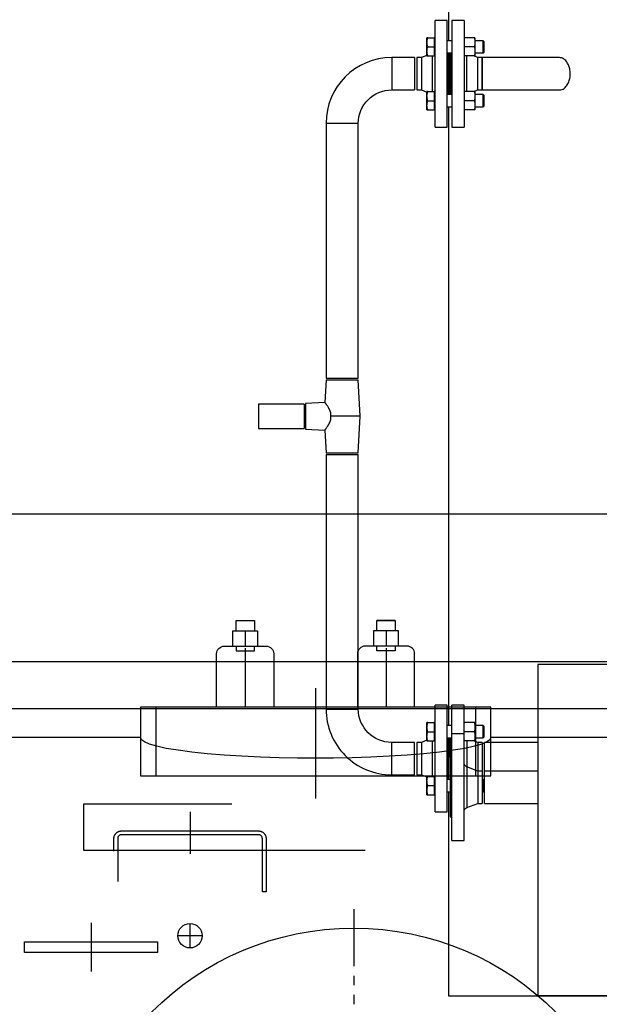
# Model space of a CAD drawing. Header units: millimetres. Extents: x 226749 to 325316, y -44191 to 40236.
# Tile 63 of 164: x 289348 to 290110, y 3392 to 4684. Entities that reach past the tile are written whole.
import ezdxf

# ---------------------------------------------------------------- set-up
doc = ezdxf.new("R2010")
doc.units = ezdxf.units.MM
doc.header["$LTSCALE"] = 100
for name, pattern in [('DASHDOT', [25.4, 12.7, -6.35, 0, -6.35]), ('S10', [0, 0]), ('SL0', [0, 0]), ('SL1', [0.5, 0.25, -0.25]), ('SL2', [1.125, 0.75, -0.125, 0.125, -0.125])]:
    doc.linetypes.add(name, pattern=pattern)
for name, color, linetype in [('K_URZĄDZENIA', 4, 'Continuous'), ('KG_BuildingAxis', 4, 'DASHDOT'), ('LINIEN', 7, 'Continuous')]:
    doc.layers.add(name, color=color, linetype=linetype)

# ---------------------------------------------------------------- blocks, each defined once
blk = doc.blocks.new('KOCIOŁ_RZUT')
at = {"layer": 'K_URZĄDZENIA'}
for p, q in [((136012.9, 71326.4), (136012.9, 69736.4)), ((136447.9, 71326.4), (136447.9, 69736.4)), ((136447.9, 69736.4), (136447.9, 71326.4)), ((136447.9, 70531.4), (136447.9, 69736.4)), ((135216.7, 69764.8), (135216.7, 69663.4)), ((135259.1, 69663.4), (135259.1, 69764.8)), ((136012.9, 69736.4), (136447.9, 69736.4)), ((136115.4, 69736.4), (136115.4, 69666.4)), ((136152.9, 69736.4), (136152.9, 69666.4)), ((136195.3, 69666.4), (136195.3, 69736.4)), ((136447.9, 69618.9), (136447.9, 69736.4)), ((135195.8, 69665.8), (135194.5, 69664.6)), ((135194.5, 69664.6), (135194.5, 69654.2)), ((135210.5, 69664.6), (135194.5, 69664.6)), ((135209.3, 69665.8), (135195.8, 69665.8)), ((135210.5, 69664.6), (135209.3, 69665.8)), ((135210.5, 69654.2), (135210.5, 69664.6)), ((135216.7, 69663.4), (135216.7, 69657.4)), ((135259.1, 69663.4), (135216.7, 69663.4)), ((135216.7, 69663.4), (135259.1, 69663.4)), ((135259.1, 69657.4), (135259.1, 69663.4)), ((135266.5, 69665.8), (135265.2, 69664.6)), ((135265.2, 69664.6), (135265.2, 69654.2)), ((135281.2, 69664.6), (135265.2, 69664.6)), ((135280, 69665.8), (135266.5, 69665.8)), ((135281.2, 69664.6), (135280, 69665.8)), ((135281.2, 69654.2), (135281.2, 69664.6)), ((136094.5, 69665.8), (136093.3, 69664.6)), ((136093.3, 69664.6), (136093.3, 69654.2)), ((136109.3, 69664.6), (136093.3, 69664.6)), ((136108.1, 69665.8), (136094.5, 69665.8)), ((136109.3, 69664.6), (136108.1, 69665.8)), ((136109.3, 69654.2), (136109.3, 69664.6)), ((136152.9, 69666.4), (136115.4, 69666.4)), ((136115.4, 69663.4), (136115.4, 69657.4)), ((136115.4, 69663.4), (136151.6, 69663.4)), ((136151.6, 69663.4), (136152.9, 69663.4)), ((136193.9, 69666.4), (136152.9, 69666.4)), ((136152.9, 69663.4), (136152.9, 69657.4)), ((136152.9, 69663.4), (136189.1, 69663.4)), ((136165.2, 69665.8), (136164, 69664.6)), ((136164, 69664.6), (136164, 69663.4)), ((136180, 69664.6), (136164, 69664.6)), ((136178.8, 69665.8), (136165.2, 69665.8)), ((136180, 69664.6), (136178.8, 69665.8)), ((136180, 69663.4), (136180, 69664.6)), ((136189.1, 69663.4), (136195.3, 69663.4)), ((136195.3, 69666.4), (136193.9, 69666.4)), ((136195.3, 69657.4), (136195.3, 69663.4)), ((135191.3, 69654.2), (135190.5, 69654)), ((135190.5, 69653.5), (135190.5, 69640.1)), ((135213.8, 69654.2), (135191.3, 69654.2)), ((135202.5, 69653.5), (135202.5, 69640.1)), ((135214.5, 69654), (135213.8, 69654.2)), ((135216.7, 69657.4), (135214.5, 69651.7)), ((135214.5, 69653.5), (135214.5, 69640.1)), ((135259.1, 69657.4), (135216.7, 69657.4)), ((135261.2, 69651.7), (135259.1, 69657.4)), ((135262, 69654.2), (135261.2, 69654)), ((135261.2, 69653.5), (135261.2, 69640.1)), ((135284.5, 69654.2), (135262, 69654.2)), ((135273.2, 69653.5), (135273.2, 69640.1)), ((135285.2, 69654), (135284.5, 69654.2)), ((135285.2, 69653.5), (135285.2, 69640.1)), ((136090, 69654.2), (136089.3, 69654)), ((136089.3, 69653.5), (136089.3, 69640.1)), ((136112.5, 69654.2), (136090, 69654.2)), ((136101.3, 69653.5), (136101.3, 69640.1)), ((136113.3, 69654), (136112.5, 69654.2)), ((136115.4, 69657.4), (136113.3, 69651.7)), ((136113.3, 69653.5), (136113.3, 69640.1)), ((136115.4, 69657.4), (136151.6, 69657.4)), ((136152.9, 69657.4), (136147.6, 69643.3)), ((136151.6, 69657.4), (136152.9, 69657.4)), ((136152.9, 69657.4), (136189.1, 69657.4)), ((136189.1, 69657.4), (136195.3, 69657.4)), ((136200.7, 69643.3), (136195.3, 69657.4)), ((135167.9, 69639.4), (135167.9, 69623.4)), ((135167.9, 69639.4), (135307.9, 69639.4)), ((135190.5, 69639.6), (135191.3, 69639.4)), ((135213.8, 69639.4), (135214.5, 69639.6)), ((135261.2, 69643.3), (135214.5, 69643.3)), ((135261.2, 69639.6), (135262, 69639.4)), ((135284.5, 69639.4), (135285.2, 69639.6)), ((135307.9, 69623.4), (135307.9, 69639.4)), ((136066.6, 69639.4), (136066.6, 69623.4)), ((136087.1, 69639.4), (136066.6, 69639.4)), ((136104.1, 69639.4), (136087.1, 69639.4)), ((136089.3, 69639.6), (136090, 69639.4)), ((136104.1, 69639.4), (136104.1, 69623.4)), ((136124.6, 69639.4), (136104.1, 69639.4)), ((136112.5, 69639.4), (136113.3, 69639.6)), ((136113.3, 69643.3), (136147.6, 69643.3)), ((136244.1, 69639.4), (136124.6, 69639.4)), ((136147.6, 69643.3), (136192.9, 69643.3)), ((136192.9, 69643.3), (136200.7, 69643.3)), ((136244.1, 69623.4), (136244.1, 69639.4)), ((135167.9, 69623.4), (135307.9, 69623.4)), ((135194.5, 69623.4), (135194.5, 69617.4)), ((135210.5, 69617.4), (135210.5, 69623.4)), ((135265.2, 69622.4), (135210.5, 69622.4)), ((135265.3, 69621.4), (135210.5, 69621.4)), ((135265.2, 69623.4), (135265.2, 69617.4)), ((135281.2, 69617.4), (135281.2, 69623.4)), ((136087.1, 69623.4), (136066.6, 69623.4)), ((136104.1, 69623.4), (136087.1, 69623.4)), ((136093.3, 69623.4), (136093.3, 69617.4)), ((136124.6, 69623.4), (136104.1, 69623.4)), ((136109.3, 69617.4), (136109.3, 69623.4)), ((136109.3, 69622.4), (136135.1, 69622.4)), ((136135.1, 69621.4), (136109.3, 69621.4)), ((136244.1, 69623.4), (136124.6, 69623.4)), ((136135.1, 69622.4), (136135.1, 69621.4)), ((136135.1, 69622.4), (136201.7, 69622.4)), ((136135.1, 69621.4), (136201.7, 69621.4)), ((136164, 69621.4), (136164, 69617.4)), ((136180, 69617.4), (136180, 69621.4)), ((136201.7, 69622.4), (136213.1, 69622.4)), ((136201.7, 69621.4), (136213.1, 69621.4)), ((136213.1, 69621.4), (136213.1, 69622.4)), ((133935.9, 69618.9), (135194.5, 69618.9)), ((135167.9, 69617.4), (135167.9, 69601.4)), ((135307.9, 69617.4), (135167.9, 69617.4)), ((135265.3, 69619.4), (135210.5, 69619.4)), ((135210.5, 69618.4), (135265.3, 69618.4)), ((135281.2, 69618.9), (136093.2, 69618.9)), ((135307.9, 69601.4), (135307.9, 69617.4)), ((136066.6, 69617.4), (136066.6, 69601.4)), ((136206.6, 69617.4), (136066.6, 69617.4)), ((136164, 69619.4), (136109.3, 69619.4)), ((136109.3, 69618.4), (136164, 69618.4)), ((136180, 69618.9), (136447.9, 69618.9)), ((136206.6, 69601.4), (136206.6, 69617.4)), ((135307.9, 69601.4), (135167.9, 69601.4)), ((135190.5, 69600.8), (135190.5, 69600.4)), ((135214.5, 69600.8), (135190.5, 69600.8)), ((135190.5, 69591.9), (135190.5, 69600.4)), ((135190.5, 69600.4), (135196.5, 69600.4)), ((135196.5, 69600.4), (135202.5, 69600.4)), ((135202.5, 69591.9), (135202.5, 69600.4)), ((135202.5, 69600.4), (135208.5, 69600.4)), ((135208.5, 69600.4), (135214.5, 69600.4)), ((135214.5, 69600.4), (135214.5, 69600.8)), ((135214.5, 69591.9), (135214.5, 69600.4)), ((135214.5, 69597.5), (135261.2, 69597.5)), ((135261.2, 69600.8), (135261.2, 69600.4)), ((135285.2, 69600.8), (135261.2, 69600.8)), ((135261.2, 69591.9), (135261.2, 69600.4)), ((135261.2, 69600.4), (135267.2, 69600.4)), ((135267.2, 69600.4), (135273.2, 69600.4)), ((135273.2, 69591.9), (135273.2, 69600.4)), ((135273.2, 69600.4), (135279.2, 69600.4)), ((135279.2, 69600.4), (135285.2, 69600.4)), ((135285.2, 69600.4), (135285.2, 69600.8)), ((135285.2, 69591.9), (135285.2, 69600.4)), ((136206.6, 69601.4), (136066.6, 69601.4)), ((136089.3, 69600.8), (136089.3, 69600.4)), ((136113.3, 69600.8), (136089.3, 69600.8)), ((136089.3, 69591.9), (136089.3, 69600.4)), ((136089.3, 69600.4), (136095.3, 69600.4)), ((136095.3, 69600.4), (136101.3, 69600.4)), ((136101.3, 69591.9), (136101.3, 69600.4)), ((136101.3, 69600.4), (136107.3, 69600.4)), ((136107.3, 69600.4), (136113.3, 69600.4)), ((136113.3, 69600.4), (136113.3, 69600.8)), ((136113.3, 69591.9), (136113.3, 69600.4)), ((136113.3, 69597.5), (136160, 69597.5)), ((136160, 69600.8), (136160, 69600.4)), ((136184, 69600.8), (136160, 69600.8)), ((136160, 69591.9), (136160, 69600.4)), ((136160, 69600.4), (136166, 69600.4)), ((136166, 69600.4), (136172, 69600.4)), ((136172, 69591.9), (136172, 69600.4)), ((136172, 69600.4), (136178, 69600.4)), ((136178, 69600.4), (136184, 69600.4)), ((136184, 69600.4), (136184, 69600.8)), ((136184, 69591.9), (136184, 69600.4)), ((135196.5, 69590.8), (135190.5, 69590.8)), ((135208.5, 69590.8), (135196.5, 69590.8)), ((135214.5, 69590.8), (135208.5, 69590.8)), ((135213.9, 69590.8), (135216.7, 69583.4)), ((135216.7, 69583.4), (135216.7, 69577.4)), ((135216.7, 69583.4), (135259.1, 69583.4)), ((135259.1, 69583.4), (135261.9, 69590.8)), ((135259.1, 69577.4), (135259.1, 69583.4)), ((135267.2, 69590.8), (135261.2, 69590.8)), ((135279.2, 69590.8), (135267.2, 69590.8)), ((135285.2, 69590.8), (135279.2, 69590.8)), ((136095.3, 69590.8), (136089.3, 69590.8)), ((136107.3, 69590.8), (136095.3, 69590.8)), ((136113.3, 69590.8), (136107.3, 69590.8)), ((136112.6, 69590.8), (136115.4, 69583.4)), ((136115.4, 69583.4), (136115.4, 69577.4)), ((136115.4, 69583.4), (136157.8, 69583.4)), ((136157.8, 69583.4), (136160.6, 69590.8)), ((136157.8, 69577.4), (136157.8, 69583.4)), ((136166, 69590.8), (136160, 69590.8)), ((136178, 69590.8), (136166, 69590.8)), ((136184, 69590.8), (136178, 69590.8)), ((135216.7, 69577.4), (135259.1, 69577.4)), ((135216.7, 69574.4), (135216.7, 69544.4)), ((135216.7, 69574.4), (135259.1, 69574.4)), ((135259.1, 69544.4), (135259.1, 69574.4)), ((136115.4, 69577.4), (136157.8, 69577.4)), ((136115.4, 69574.4), (136115.4, 69544.4)), ((136157.8, 69574.4), (136115.4, 69574.4)), ((136157.8, 69544.4), (136157.8, 69574.4)), ((135216.7, 69544.4), (135259.1, 69544.4)), ((136157.8, 69544.4), (136115.4, 69544.4)), ((135637.3, 69500.6), (135302.9, 69500.6)), ((135302.9, 69458.2), (135302.9, 69500.6)), ((135637.3, 69458.2), (135637.3, 69500.6)), ((135687.3, 69503.1), (135639.3, 69500.6)), ((135639.3, 69458.2), (135639.3, 69500.6)), ((135735.3, 69500.6), (135687.3, 69503.1)), ((135687.3, 69503.1), (135687.3, 69464.7)), ((135735.3, 69458.2), (135735.3, 69500.6)), ((136071.6, 69500.6), (135737.3, 69500.6)), ((135737.3, 69458.2), (135737.3, 69500.6)), ((136071.6, 69458.2), (136071.6, 69500.6)), ((135302.9, 69458.2), (135637.3, 69458.2)), ((135639.3, 69458.2), (135669.2, 69456.6)), ((135669.1, 69456.7), (135670.4, 69431.4)), ((135704.1, 69431.4), (135705.4, 69456.7)), ((135705.4, 69456.6), (135735.3, 69458.2)), ((135737.3, 69458.2), (136071.6, 69458.2)), ((135670.4, 69431.4), (135704.1, 69431.4)), ((135671.4, 69429.4), (135671.4, 69369.4)), ((135671.4, 69429.4), (135688.6, 69429.4)), ((135688.6, 69429.4), (135703.2, 69429.4)), ((135703.2, 69369.4), (135703.2, 69429.4)), ((135671.4, 69369.4), (135688.6, 69369.4)), ((135688.6, 69369.4), (135703.2, 69369.4))]:
    blk.add_line(p, q, dxfattribs=at)
at = {"layer": 'K_URZĄDZENIA', "extrusion": (0, 0, -1)}
for centre, radius, start, end in [((-136142, 69645.4), 6, 200.6955, 270), ((-136206.3, 69645.4), 6, 270, 339.3045), ((-136134.1, 69622.4), 1, 90, 180), ((-136214.1, 69622.4), 1, 0, 90), ((-135193.9, 69601.4), 0.6, 180, 270), ((-135211.1, 69601.4), 0.6, 270, 0), ((-135264.6, 69601.4), 0.6, 180, 270), ((-135281.8, 69601.4), 0.6, 270, 0), ((-136092.7, 69601.4), 0.6, 180, 270), ((-136109.9, 69601.4), 0.6, 270, 0), ((-136163.4, 69601.4), 0.6, 180, 270), ((-136180.6, 69601.4), 0.6, 270, 0), ((-135302.9, 69544.4), 43.8, 270, 0), ((-136071.6, 69544.4), 43.8, 180, 270)]:
    blk.add_arc(centre, radius, start, end, dxfattribs=at)
at = {"layer": 'K_URZĄDZENIA'}
for centre, start, end in [((135302.9, 69544.4), 180, 270), ((136071.6, 69544.4), 270, 0)]:
    blk.add_arc(centre, 86.2, start, end, dxfattribs=at)
for points, knots in [([(135259.1, 69764.9), (135259.1, 69766), (135258.5, 69768.9), (135255.6, 69773.1), (135250.1, 69776.6), (135244, 69778.6), (135237.5, 69779.1), (135231.3, 69778.4), (135225.9, 69776.6), (135221.2, 69773.8), (135217.6, 69769.7), (135216.7, 69766.6), (135216.7, 69764.8)], [0, 0, 0, 0, 0.081501, 0.219507, 0.325624, 0.415746, 0.506221, 0.588215, 0.670538, 0.76193, 0.868502, 1, 1, 1, 1]), ([(135202.5, 69653.5), (135201.5, 69653.6), (135200.5, 69653.8), (135199, 69653.9), (135198.5, 69653.9), (135197.5, 69654), (135196.5, 69654), (135195.5, 69654), (135194.5, 69653.9), (135194, 69653.9), (135192.5, 69653.8), (135191.5, 69653.6), (135190.5, 69653.5)], [0, 0, 0, 0, 0.25, 0.25, 0.375, 0.375, 0.5, 0.625, 0.625, 0.75, 0.75, 1, 1, 1, 1]), ([(135214.5, 69653.5), (135213.5, 69653.6), (135212.5, 69653.8), (135211, 69653.9), (135210.5, 69653.9), (135209.5, 69654), (135208.5, 69654), (135207.5, 69654), (135206.5, 69653.9), (135206, 69653.9), (135204.5, 69653.8), (135203.5, 69653.6), (135202.5, 69653.5)], [0, 0, 0, 0, 0.25, 0.25, 0.375, 0.375, 0.5, 0.625, 0.625, 0.75, 0.75, 1, 1, 1, 1]), ([(135273.2, 69653.5), (135272.2, 69653.6), (135271.2, 69653.8), (135269.7, 69653.9), (135269.2, 69653.9), (135268.2, 69654), (135267.2, 69654), (135266.2, 69654), (135265.2, 69653.9), (135264.7, 69653.9), (135263.2, 69653.8), (135262.2, 69653.6), (135261.2, 69653.5)], [0, 0, 0, 0, 0.25, 0.25, 0.375, 0.375, 0.5, 0.625, 0.625, 0.75, 0.75, 1, 1, 1, 1]), ([(135285.2, 69653.5), (135284.2, 69653.6), (135283.2, 69653.8), (135281.7, 69653.9), (135281.2, 69653.9), (135280.2, 69654), (135279.2, 69654), (135278.2, 69654), (135277.2, 69653.9), (135276.7, 69653.9), (135275.2, 69653.8), (135274.2, 69653.6), (135273.2, 69653.5)], [0, 0, 0, 0, 0.25, 0.25, 0.375, 0.375, 0.5, 0.625, 0.625, 0.75, 0.75, 1, 1, 1, 1]), ([(136101.3, 69653.5), (136100.3, 69653.6), (136099.3, 69653.8), (136097.8, 69653.9), (136097.3, 69653.9), (136096.3, 69654), (136095.3, 69654), (136094.3, 69654), (136093.3, 69653.9), (136092.8, 69653.9), (136091.3, 69653.8), (136090.3, 69653.6), (136089.3, 69653.5)], [0, 0, 0, 0, 0.25, 0.25, 0.375, 0.375, 0.5, 0.625, 0.625, 0.75, 0.75, 1, 1, 1, 1]), ([(136113.3, 69653.5), (136112.3, 69653.6), (136111.3, 69653.8), (136109.8, 69653.9), (136109.3, 69653.9), (136108.3, 69654), (136107.3, 69654), (136106.3, 69654), (136105.3, 69653.9), (136104.8, 69653.9), (136103.3, 69653.8), (136102.3, 69653.6), (136101.3, 69653.5)], [0, 0, 0, 0, 0.25, 0.25, 0.375, 0.375, 0.5, 0.625, 0.625, 0.75, 0.75, 1, 1, 1, 1]), ([(135196.5, 69590.8), (135195.5, 69590.8), (135194.5, 69590.9), (135192.5, 69591.3), (135191.5, 69591.5), (135190.5, 69591.9)], [0, 0, 0, 0, 0.5, 0.5, 1, 1, 1, 1]), ([(135190.5, 69591.9), (135190.5, 69591.5), (135190.5, 69591.3), (135190.5, 69590.9), (135190.5, 69590.8), (135190.5, 69590.8)], [0, 0, 0, 0, 0.500428, 0.500428, 1, 1, 1, 1]), ([(135202.5, 69591.9), (135201.6, 69591.5), (135200.6, 69591.3), (135199.1, 69591), (135198.6, 69590.9), (135197.6, 69590.8), (135197, 69590.8), (135196.5, 69590.8)], [0, 0, 0, 0, 0.5, 0.5, 0.75, 0.75, 1, 1, 1, 1]), ([(135208.5, 69590.8), (135208, 69590.8), (135207.5, 69590.8), (135206.5, 69590.9), (135206, 69591), (135204.5, 69591.3), (135203.5, 69591.5), (135202.5, 69591.9)], [0, 0, 0, 0, 0.25, 0.25, 0.5, 0.5, 1, 1, 1, 1]), ([(135214.5, 69591.9), (135213.6, 69591.5), (135212.6, 69591.3), (135210.6, 69590.9), (135209.6, 69590.8), (135208.5, 69590.8)], [0, 0, 0, 0, 0.5, 0.5, 1, 1, 1, 1]), ([(135214.5, 69590.8), (135214.5, 69590.8), (135214.5, 69590.8), (135214.5, 69590.9), (135214.5, 69591), (135214.5, 69591.3), (135214.5, 69591.5), (135214.5, 69591.9)], [0, 0, 0, 0, 0.25, 0.25, 0.5, 0.5, 1, 1, 1, 1]), ([(135267.2, 69590.8), (135266.2, 69590.8), (135265.2, 69590.9), (135263.2, 69591.3), (135262.2, 69591.5), (135261.2, 69591.9)], [0, 0, 0, 0, 0.5, 0.5, 1, 1, 1, 1]), ([(135261.2, 69591.9), (135261.2, 69591.5), (135261.2, 69591.3), (135261.2, 69590.9), (135261.2, 69590.8), (135261.2, 69590.8)], [0, 0, 0, 0, 0.500428, 0.500428, 1, 1, 1, 1]), ([(135273.2, 69591.9), (135272.3, 69591.5), (135271.3, 69591.3), (135269.8, 69591), (135269.3, 69590.9), (135268.3, 69590.8), (135267.8, 69590.8), (135267.2, 69590.8)], [0, 0, 0, 0, 0.5, 0.5, 0.75, 0.75, 1, 1, 1, 1]), ([(135279.2, 69590.8), (135278.7, 69590.8), (135278.2, 69590.8), (135277.2, 69590.9), (135276.7, 69591), (135275.2, 69591.3), (135274.2, 69591.5), (135273.2, 69591.9)], [0, 0, 0, 0, 0.25, 0.25, 0.5, 0.5, 1, 1, 1, 1]), ([(135285.2, 69591.9), (135284.3, 69591.5), (135283.3, 69591.3), (135281.3, 69590.9), (135280.3, 69590.8), (135279.2, 69590.8)], [0, 0, 0, 0, 0.5, 0.5, 1, 1, 1, 1]), ([(135285.2, 69590.8), (135285.2, 69590.8), (135285.2, 69590.8), (135285.2, 69590.9), (135285.2, 69591), (135285.2, 69591.3), (135285.2, 69591.5), (135285.2, 69591.9)], [0, 0, 0, 0, 0.25, 0.25, 0.5, 0.5, 1, 1, 1, 1]), ([(136089.3, 69591.9), (136089.3, 69591.5), (136089.3, 69591.3), (136089.3, 69590.9), (136089.3, 69590.8), (136089.3, 69590.8)], [0, 0, 0, 0, 0.500428, 0.500428, 1, 1, 1, 1]), ([(136095.3, 69590.8), (136094.3, 69590.8), (136093.3, 69590.9), (136091.3, 69591.3), (136090.3, 69591.5), (136089.3, 69591.9)], [0, 0, 0, 0, 0.5, 0.5, 1, 1, 1, 1]), ([(136101.3, 69591.9), (136100.3, 69591.5), (136099.3, 69591.3), (136097.8, 69591), (136097.3, 69590.9), (136096.3, 69590.8), (136095.8, 69590.8), (136095.3, 69590.8)], [0, 0, 0, 0, 0.5, 0.5, 0.75, 0.75, 1, 1, 1, 1]), ([(136107.3, 69590.8), (136106.8, 69590.8), (136106.3, 69590.8), (136105.3, 69590.9), (136104.8, 69591), (136103.3, 69591.3), (136102.3, 69591.5), (136101.3, 69591.9)], [0, 0, 0, 0, 0.25, 0.25, 0.5, 0.5, 1, 1, 1, 1]), ([(136113.3, 69591.9), (136112.3, 69591.5), (136111.3, 69591.3), (136109.3, 69590.9), (136108.3, 69590.8), (136107.3, 69590.8)], [0, 0, 0, 0, 0.5, 0.5, 1, 1, 1, 1]), ([(136113.3, 69590.8), (136113.3, 69590.8), (136113.3, 69590.8), (136113.3, 69590.9), (136113.3, 69591), (136113.3, 69591.3), (136113.3, 69591.5), (136113.3, 69591.9)], [0, 0, 0, 0, 0.25, 0.25, 0.5, 0.5, 1, 1, 1, 1]), ([(136160, 69591.9), (136160, 69591.5), (136160, 69591.3), (136160, 69590.9), (136160, 69590.8), (136160, 69590.8)], [0, 0, 0, 0, 0.500428, 0.500428, 1, 1, 1, 1]), ([(136166, 69590.8), (136165, 69590.8), (136164, 69590.9), (136162, 69591.3), (136161, 69591.5), (136160, 69591.9)], [0, 0, 0, 0, 0.5, 0.5, 1, 1, 1, 1]), ([(136172, 69591.9), (136171, 69591.5), (136170, 69591.3), (136168.5, 69591), (136168, 69590.9), (136167, 69590.8), (136166.5, 69590.8), (136166, 69590.8)], [0, 0, 0, 0, 0.5, 0.5, 0.75, 0.75, 1, 1, 1, 1]), ([(136178, 69590.8), (136177.5, 69590.8), (136177, 69590.8), (136176, 69590.9), (136175.5, 69591), (136174, 69591.3), (136173, 69591.5), (136172, 69591.9)], [0, 0, 0, 0, 0.25, 0.25, 0.5, 0.5, 1, 1, 1, 1]), ([(136184, 69591.9), (136183, 69591.5), (136182, 69591.3), (136180, 69590.9), (136179, 69590.8), (136178, 69590.8)], [0, 0, 0, 0, 0.5, 0.5, 1, 1, 1, 1]), ([(136184, 69590.8), (136184, 69590.8), (136184, 69590.8), (136184, 69590.9), (136184, 69591), (136184, 69591.3), (136184, 69591.5), (136184, 69591.9)], [0, 0, 0, 0, 0.25, 0.25, 0.5, 0.5, 1, 1, 1, 1]), ([(135687.3, 69464.7), (135687, 69464.7), (135686.6, 69464.7), (135686, 69464.7), (135685.7, 69464.7), (135685.3, 69464.7), (135685.2, 69464.7), (135685.1, 69464.7), (135685.1, 69464.7), (135685, 69464.7), (135684.8, 69464.7), (135684.6, 69464.6), (135684.1, 69464.6), (135683.8, 69464.5), (135683.2, 69464.4), (135682.9, 69464.4), (135682.3, 69464.2), (135682, 69464.1), (135681.6, 69464), (135681.5, 69464), (135681.2, 69463.9), (135681.2, 69463.9), (135681, 69463.8), (135681, 69463.8), (135680.6, 69463.7), (135680.3, 69463.6), (135679.8, 69463.4), (135679.5, 69463.2), (135679, 69463), (135678.7, 69462.9), (135678.2, 69462.7), (135678, 69462.5), (135677.5, 69462.3), (135677.3, 69462.1), (135676.8, 69461.9), (135676.6, 69461.8), (135676.3, 69461.6), (135676.2, 69461.6), (135676.1, 69461.5), (135675.9, 69461.4), (135675.8, 69461.3), (135675.2, 69461), (135674.8, 69460.7), (135674, 69460.2), (135673.6, 69459.9), (135673.1, 69459.6), (135672.9, 69459.4), (135672.7, 69459.3), (135672.5, 69459.2), (135672.4, 69459.1), (135672.3, 69459), (135672.3, 69459), (135671.9, 69458.7), (135671.6, 69458.5), (135671, 69458.1), (135670.8, 69457.9), (135670.3, 69457.6), (135670.1, 69457.4), (135669.9, 69457.2), (135669.9, 69457.2), (135669.8, 69457.2), (135669.8, 69457.1), (135669.7, 69457.1), (135669.6, 69457), (135669.5, 69457), (135669.3, 69456.8), (135669.3, 69456.7), (135669.1, 69456.6), (135669.1, 69456.6), (135669.1, 69456.6), (135669.1, 69456.6), (135669.1, 69456.6)], [0, 0, 0, 0, 0.031231, 0.031231, 0.062463, 0.062463, 0.07027, 0.07027, 0.074174, 0.074174, 0.078078, 0.093694, 0.093694, 0.124925, 0.124925, 0.156157, 0.156157, 0.187388, 0.187388, 0.203003, 0.203003, 0.210811, 0.210811, 0.218619, 0.218619, 0.24985, 0.24985, 0.281082, 0.281082, 0.312313, 0.312313, 0.343544, 0.343544, 0.374776, 0.374776, 0.406007, 0.406007, 0.413815, 0.413815, 0.421623, 0.437238, 0.437238, 0.499701, 0.499701, 0.562163, 0.562163, 0.593395, 0.593395, 0.60901, 0.616818, 0.616818, 0.624626, 0.624626, 0.687089, 0.687089, 0.749551, 0.749551, 0.812014, 0.812014, 0.819822, 0.819822, 0.82763, 0.843245, 0.843245, 0.874476, 0.874476, 0.936939, 0.936939, 0.999402, 0.999402, 1, 1, 1, 1]), ([(135705.4, 69456.6), (135705.4, 69456.6), (135705.4, 69456.6), (135705.4, 69456.6), (135705.4, 69456.6), (135705.4, 69456.6), (135705.4, 69456.6), (135705.4, 69456.7), (135705.3, 69456.7), (135705.2, 69456.8), (135704.9, 69457), (135704.8, 69457.1), (135704.4, 69457.4), (135704.2, 69457.6), (135703.8, 69457.9), (135703.5, 69458.1), (135703.1, 69458.4), (135702.9, 69458.5), (135702.7, 69458.7), (135702.6, 69458.7), (135702.5, 69458.8), (135702.4, 69458.9), (135702, 69459.2), (135701.6, 69459.4), (135700.9, 69459.9), (135700.5, 69460.2), (135699.9, 69460.6), (135699.7, 69460.7), (135699.4, 69460.9), (135699.2, 69461), (135699.1, 69461.1), (135699, 69461.2), (135698.9, 69461.2), (135698.4, 69461.5), (135698, 69461.8), (135697.3, 69462.1), (135697, 69462.3), (135696.6, 69462.5), (135696.3, 69462.7), (135695.8, 69462.9), (135695.5, 69463), (135695, 69463.2), (135694.8, 69463.4), (135694.2, 69463.6), (135693.9, 69463.7), (135693.6, 69463.8), (135693.5, 69463.8), (135693.4, 69463.9), (135693.3, 69463.9), (135693.1, 69464), (135693, 69464), (135692.5, 69464.1), (135692.2, 69464.2), (135691.6, 69464.4), (135691.3, 69464.4), (135690.7, 69464.5), (135690.4, 69464.6), (135689.9, 69464.6), (135689.8, 69464.7), (135689.6, 69464.7), (135689.5, 69464.7), (135689.3, 69464.7), (135688.9, 69464.7), (135688.5, 69464.7), (135687.9, 69464.7), (135687.6, 69464.7), (135687.3, 69464.7)], [0, 0, 0, 0, 0.014483, 0.014483, 0.022304, 0.022304, 0.030126, 0.061412, 0.061412, 0.123985, 0.123985, 0.186557, 0.186557, 0.24913, 0.24913, 0.311702, 0.311702, 0.342988, 0.342988, 0.358632, 0.358632, 0.374275, 0.374275, 0.436847, 0.436847, 0.49942, 0.49942, 0.530706, 0.530706, 0.546349, 0.554171, 0.554171, 0.561992, 0.561992, 0.624565, 0.624565, 0.655851, 0.655851, 0.687137, 0.687137, 0.718424, 0.718424, 0.74971, 0.74971, 0.780996, 0.780996, 0.788818, 0.788818, 0.796639, 0.796639, 0.812282, 0.812282, 0.843569, 0.843569, 0.874855, 0.874855, 0.906141, 0.906141, 0.921784, 0.921784, 0.929606, 0.929606, 0.937427, 0.968714, 0.968714, 1, 1, 1, 1])]:
    blk.add_open_spline(points, degree=3, knots=knots, dxfattribs=at)
blk = doc.blocks.new('MEDCLUMP_SET_2625_')
at = {"layer": 'LINIEN', "linetype": 'SL2'}
blk.add_line((268.237, 79.539), (268.237, 82.099), dxfattribs=at)
at = {"layer": 'LINIEN', "linetype": 'SL0', "flags": 128}
blk.add_lwpolyline([(264.737, 81.099), (271.737, 81.099), (271.737, 80.539), (264.737, 80.539)], close=True, dxfattribs=at)
blk = doc.blocks.new('MEDCLUMP_SET_2632_')
at = {"layer": 'LINIEN', "linetype": 'SL0', "flags": 128}
for points in [[(247.111, 69.819), (247.237, 69.819), (247.237, 69.819), (247.286, 69.93), (247.44, 70.044), (247.706, 70.16), (248.09, 70.273), (248.593, 70.384), (249.21, 70.487), (249.932, 70.583), (250.745, 70.668), (251.63, 70.74), (252.569, 70.799), (253.538, 70.844), (254.519, 70.875), (255.491, 70.893), (256.437, 70.899), (256.437, 70.899), (257.384, 70.893), (258.356, 70.875), (259.336, 70.844), (260.306, 70.799), (261.244, 70.74), (262.13, 70.668), (262.943, 70.583), (263.665, 70.487), (264.282, 70.384), (264.784, 70.273), (265.169, 70.16), (265.435, 70.044), (265.589, 69.93), (265.637, 69.819), (277.637, 69.819), (277.637, 119.819), (178.437, 119.819)], [(199.711, 69.819), (247.237, 69.819)]]:
    blk.add_lwpolyline(points, dxfattribs=at)
blk = doc.blocks.new('MEDCLUMP_SET_2643_')
at = {"layer": 'LINIEN', "linetype": 'SL2'}
for p, q in [((256.437, 67.219), (256.437, 73.019)), ((252.737, 65.117), (252.737, 68.219)), ((260.137, 65.117), (260.137, 68.219))]:
    blk.add_line(p, q, dxfattribs=at)
at = {"layer": 'LINIEN', "linetype": 'SL1'}
for p, q in [((248.037, 68.219), (248.037, 71.819)), ((264.837, 68.219), (264.837, 71.819))]:
    blk.add_line(p, q, dxfattribs=at)
at = {"layer": 'LINIEN', "linetype": 'S10'}
for p, q in [((252.737, 65.019), (252.737, 65.019)), ((260.137, 65.019), (260.137, 65.019))]:
    blk.add_line(p, q, dxfattribs=at)
at = {"layer": 'LINIEN', "linetype": 'SL1', "flags": 128}
blk.add_lwpolyline([(265.637, 69.819), (265.637, 71.819), (247.237, 71.819), (247.237, 69.819)], dxfattribs=at)
at = {"layer": 'LINIEN', "linetype": 'SL0', "flags": 128}
for points in [[(247.237, 69.819), (247.237, 68.219), (265.637, 68.219), (265.637, 69.819)], [(252.257, 65.019), (252.257, 65.27), (253.217, 65.27), (253.217, 65.019)], [(260.617, 65.019), (260.617, 65.27), (259.657, 65.27), (259.657, 65.019)]]:
    blk.add_lwpolyline(points, dxfattribs=at)
for points in [[(251.237, 68.219), (251.237, 65.419, 0.414214), (251.637, 65.019), (253.837, 65.019, 0.414214), (254.237, 65.419), (254.237, 68.219)], [(261.637, 68.219), (261.637, 65.419, -0.414214), (261.237, 65.019), (259.037, 65.019, -0.414214), (258.637, 65.419), (258.637, 68.219)]]:
    blk.add_lwpolyline(points, format="xyb", dxfattribs=at)
at = {"layer": 'LINIEN', "linetype": 'S10', "flags": 128}
for points in [[(252.083, 65.019), (252.083, 65.019), (253.392, 65.019), (253.392, 65.019)], [(260.792, 65.019), (260.792, 65.019), (259.483, 65.019), (259.483, 65.019)]]:
    blk.add_lwpolyline(points, dxfattribs=at)
blk = doc.blocks.new('MEDCLUMP_SET_2659_')
at = {"layer": 'LINIEN', "linetype": 'SL0'}
for p, q in [((252.737, 64.219), (252.737, 65.019)), ((260.137, 64.219), (260.137, 65.019))]:
    blk.add_line(p, q, dxfattribs=at)
at = {"layer": 'LINIEN', "linetype": 'SL0', "flags": 128}
for points in [[(251.237, 65.819), (251.237, 65.419, 0.414214), (251.637, 65.019), (253.837, 65.019, 0.414214), (254.237, 65.419), (254.237, 65.819)], [(261.637, 65.819), (261.637, 65.419, -0.414214), (261.237, 65.019), (259.037, 65.019, -0.414214), (258.637, 65.419), (258.637, 65.819)]]:
    blk.add_lwpolyline(points, format="xyb", dxfattribs=at)
for points in [[(252.083, 65.019), (252.083, 64.219), (253.392, 64.219), (253.392, 65.019)], [(260.792, 65.019), (260.792, 64.219), (259.483, 64.219), (259.483, 65.019)], [(253.217, 64.219), (253.217, 63.67), (252.257, 63.67), (252.257, 64.219)], [(260.617, 64.219), (260.617, 63.67), (259.657, 63.67), (259.657, 64.219)], [(252.257, 63.67), (253.217, 63.67)]]:
    blk.add_lwpolyline(points, dxfattribs=at)
blk = doc.blocks.new('MEDCLUMP_ZWC_2737_')
at = {"layer": 'LINIEN', "linetype": 'SL2'}
for p, q in [((263.037, 110.059), (263.037, 108.779)), ((262.397, 109.419), (263.677, 109.419))]:
    blk.add_line(p, q, dxfattribs=at)
at = {"layer": 'LINIEN', "linetype": 'SL0'}
blk.add_circle((263.037, 109.419), 0.64, dxfattribs=at)
blk = doc.blocks.new('MEDCLUMP_ZWC_2741_')
at = {"layer": 'LINIEN', "linetype": 'SL2'}
for p, q in [((263.037, 80.859), (263.037, 79.579)), ((262.397, 80.219), (263.677, 80.219))]:
    blk.add_line(p, q, dxfattribs=at)
at = {"layer": 'LINIEN', "linetype": 'SL0'}
blk.add_circle((263.037, 80.219), 0.64, dxfattribs=at)
blk = doc.blocks.new('MEDCLUMP_SET_2731_')
at = {"layer": 'LINIEN', "linetype": 'SL2'}
for p, q in [((263.037, 113.719), (263.037, 115.919)), ((258.037, 94.819), (268.037, 94.819)), ((263.037, 73.719), (263.037, 75.919))]:
    blk.add_line(p, q, dxfattribs=at)
at = {"layer": 'LINIEN', "linetype": 'SL1'}
blk.add_line((259.237, 111.719), (259.237, 77.919), dxfattribs=at)
at = {"layer": 'LINIEN', "linetype": 'SL1', "flags": 128}
blk.add_lwpolyline([(259.037, 111.719), (259.037, 114.519, -0.414214), (259.437, 114.919), (266.637, 114.919, -0.414214), (267.037, 114.519), (267.037, 75.119, -0.414214), (266.637, 74.719), (259.437, 74.719, -0.414214), (259.037, 75.119), (259.037, 77.919), (259.237, 77.919), (259.237, 75.119, 0.414214), (259.437, 74.919), (266.637, 74.919, 0.414214), (266.837, 75.119), (266.837, 114.519, 0.414214), (266.637, 114.719), (259.437, 114.719, 0.414214), (259.237, 114.519), (259.237, 111.719)], format="xyb", close=True, dxfattribs=at)
for name in ['MEDCLUMP_ZWC_2737_', 'MEDCLUMP_ZWC_2741_']:
    blk.add_blockref(name, (0, 0))
blk = doc.blocks.new('MEDCLUMP_SET_2746_')
at = {"layer": 'LINIEN', "linetype": 'SL1', "flags": 128}
blk.add_lwpolyline([(160.837, 73.319), (268.637, 73.319), (268.637, 75.719), (160.837, 75.719)], close=True, dxfattribs=at)

msp = doc.modelspace()

# ---------------------------------------------------------------- linework, layer by layer
at = {"color": 1}
msp.add_line((288666.82, 4035.9), (291866.82, 4035.9), dxfattribs=at)
at = {"ltscale": 6}
msp.add_line((325315.93, 3780), (268778.43, 3780), dxfattribs=at)
at = {"linetype": 'S10', "flags": 128}
msp.add_lwpolyline([(288951.92, 3842.36), (291155.07, 3842.36)], dxfattribs=at)
at = {"linetype": 'SL2', "flags": 128}
msp.add_lwpolyline([(289786.93, 3517.36), (289786.93, 3392.36)], dxfattribs=at)
at = {"linetype": 'S10'}
msp.add_circle((289786.93, 3117.36), 375, dxfattribs=at)
at = {"layer": 'KG_BuildingAxis', "ltscale": 6}
msp.add_line((317515.93, 3780), (260978.43, 3780), dxfattribs=at)

# ---------------------------------------------------------------- block references
at = {"xscale": 25, "yscale": 25, "zscale": 25, "rotation": 180}
for name in ['MEDCLUMP_SET_2659_', 'MEDCLUMP_SET_2643_', 'MEDCLUMP_SET_2632_', 'MEDCLUMP_SET_2746_', 'MEDCLUMP_SET_2731_', 'MEDCLUMP_SET_2625_']:
    msp.add_blockref(name, (296147.86, 5487.84), dxfattribs=at)
at = {"layer": 'K_URZĄDZENIA', "rotation": 270}
msp.add_blockref('KOCIOŁ_RZUT', (220292.4, 139851.39), dxfattribs=at)

doc.saveas('drawing.dxf')
